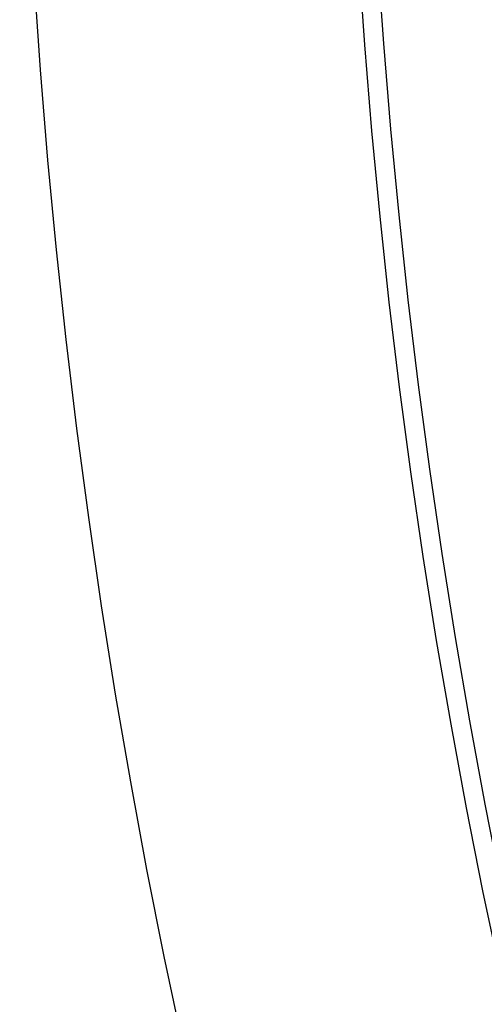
# Model space of a CAD drawing. Header units: millimetres. Extents: x -1050 to -330, y -360 to 360.
# Tile 28 of 165: x -1049 to -1026, y -75 to -25. Entities that reach past the tile are written whole.
import ezdxf

# ---------------------------------------------------------------- set-up
doc = ezdxf.new("R2010")
doc.units = ezdxf.units.MM
doc.layers.add('Flora Ø70', color=7, linetype='Continuous', true_color=0xc80000)

msp = doc.modelspace()

# ---------------------------------------------------------------- linework, layer by layer
at = {"layer": 'Flora Ø70'}
for centre, radius in [((-689.818, 0, 508.9), 359.618), ((-689.818, 0, 480.518), 343.168), ((-689.818, 0, 461.095), 342.205)]:
    msp.add_circle(centre, radius, dxfattribs=at)
for points, knots in [([(-1025.485, 22.696, 455.396), (-1025.601, 20.689, 455.336), (-1025.811, 16.754, 455.235), (-1025.96, 12.931, 455.159), (-1026.138, 6.972, 455.049), (-1026.188, 2.882, 454.987), (-1026.147, -5.189, 454.893), (-1026.056, -9.166, 454.86), (-1025.738, -17.138, 454.818), (-1025.51, -21.138, 454.808), (-1024.911, -29.133, 454.808), (-1024.54, -33.122, 454.818), (-1023.666, -41.052, 454.86), (-1023.163, -44.998, 454.893), (-1022.001, -52.985, 454.987), (-1021.342, -57.022, 455.049), (-1020.278, -62.886, 455.158), (-1019.56, -66.647, 455.234), (-1018.766, -70.51, 455.336), (-1018.351, -72.481, 455.396)], [14.663183, 14.663183, 14.663183, 14.663183, 21.534445, 28.712593, 28.712593, 43.068889, 43.068889, 57.425185, 57.425185, 71.781482, 71.781482, 86.137778, 86.137778, 100.494075, 100.494075, 114.850371, 114.850371, 122.028519, 128.9112, 128.9112, 128.9112, 128.9112]), ([(-1017.869, -74.694, 455.397), (-1018.012, -74.041, 455.396), (-1018.154, -73.388, 455.396), (-1018.296, -72.735, 455.396), (-1018.314, -72.65, 455.396), (-1018.333, -72.566, 455.396), (-1018.351, -72.481, 455.396), (-1018.762, -70.577, 455.396), (-1019.165, -68.672, 455.396), (-1019.552, -66.763, 455.396), (-1019.948, -64.816, 455.396), (-1020.321, -62.897, 455.396), (-1020.682, -60.944, 455.396), (-1021.048, -58.965, 455.396), (-1021.397, -56.97, 455.396), (-1022.055, -52.998, 455.396), (-1022.369, -50.998, 455.396), (-1022.663, -49.006, 455.396), (-1023.248, -45.035, 455.396), (-1023.756, -41.089, 455.396), (-1024.199, -37.1, 455.396), (-1024.64, -33.124, 455.396), (-1025.013, -29.133, 455.396), (-1025.312, -25.143, 455.396), (-1025.611, -21.154, 455.396), (-1025.837, -17.151, 455.396), (-1025.994, -13.154, 455.396), (-1026.151, -9.143, 455.396), (-1026.236, -5.165, 455.396), (-1026.249, -1.152, 455.396), (-1026.25, -0.768, 455.396), (-1026.251, -0.384, 455.396), (-1026.251, 0, 455.396)], [16.332425, 16.332425, 16.332425, 16.332425, 18.337391, 18.337391, 18.337391, 18.597013, 18.597013, 18.597013, 24.440558, 24.440558, 24.440558, 30.367796, 30.367796, 30.367796, 36.418405, 36.418405, 42.47009, 42.47009, 42.47009, 54.475708, 54.475708, 54.475708, 66.485753, 66.485753, 66.485753, 78.496039, 78.496039, 78.496039, 90.502139, 90.502139, 90.502139, 91.653673, 91.653673, 91.653673, 91.653673])]:
    msp.add_open_spline(points, degree=3, knots=knots, dxfattribs=at)

doc.saveas('drawing.dxf')
